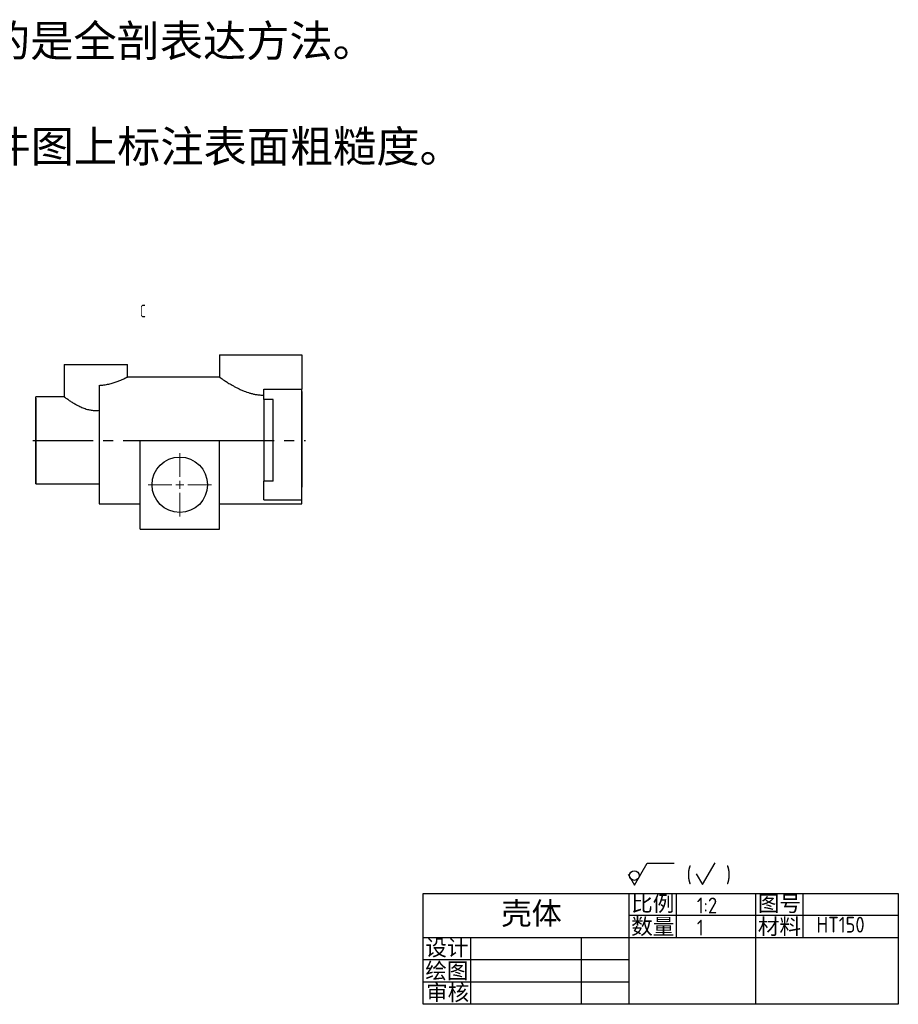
# Model space of a CAD drawing. Header units: millimetres. Extents: x 3862 to 4454, y 930 to 1241.
# Tile 3 of 3: x 4177 to 4454, y 930 to 1241. Entities that reach past the tile are written whole.
import ezdxf

# ---------------------------------------------------------------- set-up
doc = ezdxf.new("R2010")
doc.units = ezdxf.units.MM
doc.linetypes.add('CENTER2', pattern=[28.575, 19.05, -3.175, 3.175, -3.175])
doc.layers.add('ST尺寸', color=7, linetype='Continuous')
doc.layers.add('ST点画线', color=7, linetype='CENTER2')
doc.layers.add('图框', color=7, linetype='Continuous', lineweight=30, plot=False)
doc.layers.add('实体层', color=7, linetype='Continuous', lineweight=30, plot=False)
doc.layers.add('细实线层', color=7, linetype='Continuous', plot=False)
doc.styles.add('HZ', font='gbeitc.shx', dxfattribs={"height": 5})
doc.styles.add('HZDX', font='gbenor.shx', dxfattribs={"width": 0.75})
doc.styles.get("Standard").update_dxf_attribs({"font": 'gbenor.shx'})
doc.styles.add('样式 1', font='仿宋_GB2312.ttf', dxfattribs={"height": 3.5})
doc.styles.add('样式 2', font='仿宋_GB2312.ttf', dxfattribs={"height": 7})

# ---------------------------------------------------------------- blocks, each defined once
blk = doc.blocks.new('SW_CENTERMARKSYMBOL_0')
at = {"color": 0, "linetype": 'Continuous', "lineweight": 18}
for p, q in [((0, 1), (0, 4)), ((-1, 0), (-4, 0)), ((0, 0), (-0.5, 0)), ((0, 0), (0, 0.5)), ((0, 0), (0, -0.5)), ((0, 0), (0.5, 0)), ((1, 0), (4, 0)), ((0, -1), (0, -4))]:
    blk.add_line(p, q, dxfattribs=at)

msp = doc.modelspace()

# ---------------------------------------------------------------- linework, layer by layer
at = {"color": 5, "linetype": 'Continuous', "lineweight": 30}
for p, q in [((4239.646, 1135.3713), (4239.646, 1128.3468)), ((4239.646, 1135.3713), (4253.646, 1135.3713)), ((4253.646, 1135.3713), (4265.646, 1135.3713)), ((4265.646, 1135.3713), (4265.646, 1124.5444)), ((4190.646, 1132.3713), (4190.646, 1122.1146)), ((4190.646, 1132.3713), (4210.646, 1132.3713)), ((4210.646, 1128.3666), (4210.646, 1132.3713)), ((4239.6811, 1128.3713), (4210.6365, 1128.3713)), ((4201.646, 1125.7207), (4201.646, 1088.3713)), ((4190.6553, 1122.1213), (4181.646, 1122.1213)), ((4181.646, 1108.3713), (4181.646, 1122.1213)), ((4253.646, 1124.5444), (4265.646, 1124.5444)), ((4253.646, 1121.2499), (4253.646, 1124.5444)), ((4265.646, 1116.8229), (4265.646, 1124.5444)), ((4256.646, 1121.2499), (4253.646, 1121.2499)), ((4253.646, 1121.2499), (4253.646, 1095.4928)), ((4256.646, 1116.8229), (4256.646, 1121.2499)), ((4256.646, 1099.9198), (4256.646, 1116.8229)), ((4265.646, 1099.9198), (4265.646, 1116.8229)), ((4181.646, 1094.6213), (4181.646, 1108.3713)), ((4214.646, 1108.3713), (4239.646, 1108.3713)), ((4214.646, 1080.3713), (4214.646, 1108.3713)), ((4239.646, 1080.3713), (4239.646, 1108.3713)), ((4256.646, 1095.4928), (4256.646, 1099.9198)), ((4265.646, 1089.5901), (4265.646, 1099.9198)), ((4181.646, 1094.6213), (4201.646, 1094.6213)), ((4253.646, 1089.5901), (4253.646, 1095.4928)), ((4256.646, 1095.4928), (4253.646, 1095.4928)), ((4201.646, 1088.3713), (4214.646, 1088.3713)), ((4239.646, 1088.3713), (4265.646, 1088.3713)), ((4253.646, 1089.5901), (4265.646, 1089.5901)), ((4265.646, 1088.3713), (4265.646, 1089.5901)), ((4214.646, 1080.3713), (4239.646, 1080.3713))]:
    msp.add_line(p, q, dxfattribs=at)
msp.add_circle((4227.146, 1094.3713), 8.75, dxfattribs=at)
for points, knots in [([(4201.646, 1125.7207), (4202.1713, 1125.7651), (4203.239, 1125.8553), (4204.7386, 1126.152), (4206.1317, 1126.5249), (4207.4014, 1126.9514), (4208.5379, 1127.397), (4209.4788, 1127.8095), (4210.0622, 1128.0849), (4210.3835, 1128.2411), (4210.5961, 1128.3463), (4210.6211, 1128.3589), (4210.6365, 1128.3666)], [0, 0, 0, 0, 0.10653263, 0.21650083, 0.32293403, 0.43199231, 0.54754213, 0.66634156, 0.78279766, 0.84315597, 0.90350999, 1, 1, 1, 1]), ([(4239.6811, 1128.3468), (4239.6735, 1128.3521), (4239.6583, 1128.3627), (4239.7866, 1128.273), (4240.0201, 1128.1109), (4240.4811, 1127.7939), (4241.2794, 1127.2598), (4242.3413, 1126.5785), (4243.4679, 1125.9013), (4244.5275, 1125.3112), (4245.4488, 1124.8324), (4246.4399, 1124.3602), (4247.6933, 1123.8275), (4248.9597, 1123.3832), (4250.2112, 1123.0513), (4251.2575, 1122.8401), (4252.4053, 1122.6856), (4253.2304, 1122.6647), (4253.646, 1122.6542)], [0, 0, 0, 0, 0.04482411, 0.089568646, 0.134315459, 0.218573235, 0.304857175, 0.39807755, 0.493265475, 0.548140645, 0.603015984, 0.659283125, 0.71554344, 0.802555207, 0.847186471, 0.891809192, 0.945516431, 1, 1, 1, 1]), ([(4190.6553, 1122.1145), (4190.6694, 1122.1043), (4190.6975, 1122.0838), (4190.9871, 1121.8745), (4191.4373, 1121.5551), (4192.0691, 1121.1202), (4192.9027, 1120.5718), (4193.9492, 1119.9301), (4195.18, 1119.2579), (4196.5381, 1118.6379), (4197.8719, 1118.1789), (4199.1789, 1117.8991), (4200.4061, 1117.7771), (4201.2318, 1117.8333), (4201.646, 1117.8615)], [0, 0, 0, 0, 0.07839501, 0.15616115, 0.23593118, 0.31908589, 0.40400254, 0.50189163, 0.60193145, 0.69390471, 0.78816203, 0.85739507, 0.92848179, 1, 1, 1, 1])]:
    msp.add_open_spline(points, degree=3, knots=knots, dxfattribs=at)
at = {"layer": 'ST尺寸'}
for p, q in [((4265.646, 1123.8132), (4265.646, 1097.11)), ((4181.646, 1121.7229), (4181.646, 1095.0197)), ((4181.646, 1120.3132), (4181.646, 1094.6213)), ((4265.646, 1120.3132), (4265.646, 1093.61)), ((4370.6817, 968.0211), (4374.6817, 974.9493)), ((4374.6817, 974.9493), (4383.2702, 974.9493)), ((4392.1575, 968.1606), (4396.1575, 975.0888)), ((4368.6817, 971.4852), (4370.6817, 968.0211)), ((4390.1575, 971.6247), (4392.1575, 968.1606))]:
    msp.add_line(p, q, dxfattribs=at)
msp.add_circle((4370.6817, 971.0317), 1.5115, dxfattribs=at)
at = {"layer": 'ST点画线'}
msp.add_line((4180.7244, 1108.3713), (4266.8462, 1108.3713), dxfattribs=at)
at = {"layer": '实体层'}
for p, q in [((4304.0245, 930.3998), (4304.0245, 965.3998)), ((4304.0245, 965.3998), (4454.0245, 965.3998)), ((4454.0245, 965.3998), (4454.0245, 930.3998)), ((4454.0245, 930.3998), (4304.0245, 930.3998))]:
    msp.add_line(p, q, dxfattribs=at)
at = {"layer": '细实线层'}
for p, q in [((4369.0245, 930.3998), (4369.0245, 965.3998)), ((4384.0245, 951.3998), (4384.0245, 965.3998)), ((4409.0245, 930.3998), (4409.0245, 965.3998)), ((4424.0245, 951.3998), (4424.0245, 965.3998)), ((4454.0245, 958.3998), (4369.0245, 958.3998)), ((4454.0245, 951.3998), (4304.0245, 951.3998)), ((4319.0245, 930.3998), (4319.0245, 951.3998)), ((4354.0245, 930.3998), (4354.0245, 951.3998)), ((4369.0245, 944.3998), (4304.0245, 944.3998)), ((4369.0245, 937.3998), (4304.0245, 937.3998))]:
    msp.add_line(p, q, dxfattribs=at)

# ---------------------------------------------------------------- block references
at = {"color": 5, "linetype": 'Continuous', "lineweight": 30, "xscale": 2.5, "yscale": 2.5, "zscale": 2.5}
msp.add_blockref('SW_CENTERMARKSYMBOL_0', (4227.146, 1094.3713), dxfattribs=at)

# ---------------------------------------------------------------- texts
at = {"insert": (4382.1781, 973.7672), "char_height": 5, "attachment_point": 1}
msp.add_mtext_dynamic_manual_height_columns('\\pxi-3,l4,t4;(    )', width=35.063678, gutter_width=10, heights=[0], dxfattribs=at)
at = {"layer": 'ST尺寸', "insert": (4214.5792, 1151.2076), "char_height": 4, "width": 22, "attachment_point": 1, "style": 'HZDX'}
msp.add_mtext('C', dxfattribs=at)
at = {"layer": 'ST尺寸', "char_height": 5, "attachment_point": 1, "style": 'HZ'}
for s, insert in [('{\\Fgbenor|c0;1:2}', (4390.4145, 964.0916)), ('{\\Fgbenor|c0;HT150}', (4428.194, 958.0239)), ('{\\Fgbenor|c0;1}', (4390.4145, 957.0916))]:
    msp.add_mtext_dynamic_manual_height_columns(s, width=25, gutter_width=25, heights=[0], dxfattribs=dict(at, insert=insert))
at = {"layer": '图框', "attachment_point": 5}
for s, insert, char_height, width, style in [('比例', (4376.4922, 961.9652), 5, 22.671038, '样式 1'), ('图号', (4416.4922, 961.9652), 5, 22.671038, '样式 1'), ('{\\fChangFangSong|b0|i0|c134|p49;壳体}', (4338.2435, 958.6912), 7, 90, '样式 2'), ('数量', (4376.4848, 954.7051), 5, 22.671038, '样式 1'), ('材料', (4416.4848, 954.7051), 5, 22.671038, '样式 1'), ('设计', (4311.4922, 947.9652), 5, 22.671038, '样式 1'), ('绘图', (4311.4848, 940.7051), 5, 22.671038, '样式 1'), ('审核', (4311.7346, 933.8377), 5, 22.671038, '样式 1')]:
    msp.add_mtext(s, dxfattribs=dict(at, insert=insert, char_height=char_height, width=width, style=style))
at = {"layer": '实体层', "attachment_point": 1, "style": 'HZDX'}
for s, width, insert, char_height in [('\\pxqj;{\\fFangSong_GB2312|b0|i0|c134|p49;\\W1;（1）该零件的表达使用了\\C5;3\\C256;个基本视图，主视图采用的是\\C5;全剖\\C256;表达方法。\\P（2）解释锪平的含义：\\C5;空口平面\\C256;。\\P（3）零件上φ36、φ62孔的内表面为机加工面，在零件图上标注表面粗糙度。}', 517.424379, (3852.6024, 1239.4663), 10), ('\\pxqc;{\\fRS_Song|b0|i0|c134|p2;\\H1.4x;技术要求\\H0.71429x;\\P\\pq*;1.未注铸造圆角为\\fRS_Song|b0|i1|c134|p2;R\\fRS_Song|b0|i0|c134|p2;3。\\P2.铸造后应去除毛刺。\\P3.铸件不得有裂纹、砂眼等缺陷。}', 86.872666, (4084.3258, 1028.9998), 5)]:
    msp.add_mtext_dynamic_manual_height_columns(s, width=width, gutter_width=17.5, heights=[0], dxfattribs=dict(at, insert=insert, char_height=char_height))

doc.saveas('drawing.dxf')
